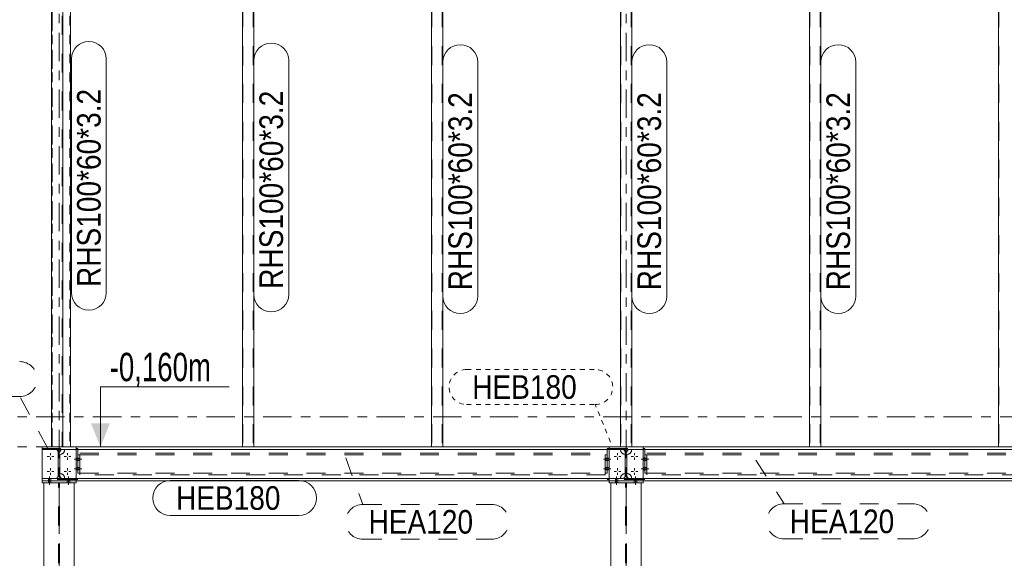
# Model space of a CAD drawing. Header units: millimetres. Extents: x -66 to 775, y -448 to 146.
# Tile 3 of 30: x -3 to 101, y -332 to -275. Entities that reach past the tile are written whole.
import ezdxf

# ---------------------------------------------------------------- set-up
doc = ezdxf.new("R2010")
doc.units = ezdxf.units.MM
for name, pattern in [('XKITLINE00', [0]), ('XKITLINE01', [4, 1, -1, 1, -1]), ('XKITLINE02', [4, 2, -2]), ('XKITLINE03', [6, 3, -1, 1, -1]), ('XKITLINE04', [3, 0.5, -0.5, 0.5, -0.5, 0.5, -0.5])]:
    doc.linetypes.add(name, pattern=pattern)
for name, color, linetype, lineweight in [('Mřížka', 4, 'Continuous', 0), ('Prvek', 2, 'Continuous', 0), ('Text úrovně', 7, 'Continuous', 0), ('Značka prvku', 2, 'Continuous', 0), ('Šroub', 3, 'Continuous', 0)]:
    doc.layers.add(name, color=color, linetype=linetype, lineweight=lineweight)
doc.styles.add('ARIAL', font='arial.ttf')
doc.styles.add('ARIAL_NARROW', font='ARIALN.TTF')

msp = doc.modelspace()

# ---------------------------------------------------------------- hatches: boundary and pattern name
at = {"layer": 'Text úrovně'}
msp.add_hatch(color=7, dxfattribs=at).paths.add_polyline_path([(5.38, -320.1), (4.38, -317.6), (6.38, -317.6)], flags=17)

# ---------------------------------------------------------------- linework, layer by layer
at = {"layer": 'Mřížka', "color": 1, "linetype": 'XKITLINE03', "lineweight": 0}
for p, q in [((1, -393.28), (1, -222.92)), ((61, -393.28), (61, -222.92)), ((-19.41, -316.9), (347.2, -316.9)), ((-19.41, -320.1), (328.05, -320.1))]:
    msp.add_line(p, q, dxfattribs=at)
at = {"layer": 'Prvek', "color": 7, "linetype": 'XKITLINE02', "lineweight": 0}
for p, q in [((20.46, -253.7), (20.46, -320.1)), ((21.54, -253.7), (21.54, -320.1)), ((40.46, -253.7), (40.46, -320.1)), ((41.54, -253.7), (41.54, -320.1)), ((60.46, -253.7), (60.46, -320.1)), ((61.54, -253.7), (61.54, -320.1)), ((80.46, -253.7), (80.46, -320.1)), ((81.54, -253.7), (81.54, -320.1)), ((100.46, -253.7), (100.46, -320.1)), ((0.26, -320.1), (0.26, -254.5)), ((1.34, -254.5), (1.34, -320.1)), ((2.8, -320.1), (-0.8, -320.1)), ((-0.8, -320.1), (-0.8, -320.38)), ((-0.8, -320.26), (2.8, -320.26)), ((-0.8, -323.54), (-0.8, -320.26)), ((-0.8, -320.26), (2.8, -320.26)), ((-0.8, -323.54), (-0.8, -320.26)), ((-0.8, -320.38), (0.61, -320.38)), ((0.2, -320.1), (1.4, -320.1)), ((0.61, -320.38), (0.73, -320.41)), ((0.89, -320.57), (0.91, -320.68)), ((0.91, -323.12), (0.91, -320.68)), ((1.08, -320.38), (0.92, -320.38)), ((0.92, -320.38), (0.92, -323.42)), ((1.08, -323.42), (1.08, -320.38)), ((1.08, -320.68), (1.11, -320.57)), ((1.08, -323.12), (1.08, -320.68)), ((1.09, -320.88), (1.22, -320.87)), ((1.22, -320.87), (1.09, -320.88)), ((1.09, -322.92), (1.09, -320.88)), ((1.27, -320.41), (1.38, -320.38)), ((1.38, -320.38), (2.8, -320.38)), ((1.57, -320.51), (1.59, -320.41)), ((1.59, -320.41), (1.57, -320.51)), ((1.59, -320.38), (2.8, -320.38)), ((1.59, -320.41), (1.59, -320.38)), ((1.59, -320.38), (1.59, -320.41)), ((2.8, -320.38), (2.8, -320.1)), ((2.8, -320.26), (2.8, -323.54)), ((2.8, -320.26), (3, -320.26)), ((2.8, -320.26), (2.8, -323.54)), ((2.8, -320.26), (2.8, -323.54)), ((2.8, -323.42), (2.8, -320.38)), ((3, -320.26), (3, -323.54)), ((3.2, -323.04), (3.2, -320.76)), ((3.2, -320.76), (58.8, -320.76)), ((20.4, -320.1), (21.6, -320.1)), ((40.4, -320.1), (41.6, -320.1)), ((58.8, -323.04), (58.8, -320.76)), ((59, -320.26), (59, -323.54)), ((59, -320.26), (59.2, -320.26)), ((62.8, -320.1), (59.2, -320.1)), ((59.2, -320.1), (59.2, -320.38)), ((59.2, -320.26), (59.2, -323.54)), ((59.2, -320.26), (62.8, -320.26)), ((59.2, -323.54), (59.2, -320.26)), ((59.2, -320.26), (62.8, -320.26)), ((59.2, -323.54), (59.2, -320.26)), ((59.2, -320.38), (60.61, -320.38)), ((59.2, -320.38), (60.41, -320.38)), ((59.2, -323.42), (59.2, -320.38)), ((60.4, -320.1), (61.6, -320.1)), ((60.41, -320.41), (60.41, -320.38)), ((60.41, -320.38), (60.41, -320.41)), ((60.43, -320.51), (60.41, -320.41)), ((60.41, -320.41), (60.43, -320.51)), ((60.61, -320.38), (60.73, -320.41)), ((60.91, -320.88), (60.78, -320.87)), ((60.78, -320.87), (60.91, -320.88)), ((60.89, -320.57), (60.91, -320.68)), ((60.91, -323.12), (60.91, -320.68)), ((60.91, -322.92), (60.91, -320.88)), ((61.08, -320.38), (60.92, -320.38)), ((60.92, -320.38), (60.92, -323.42)), ((61.08, -323.42), (61.08, -320.38)), ((61.08, -320.68), (61.11, -320.57)), ((61.08, -323.12), (61.08, -320.68)), ((61.09, -320.88), (61.22, -320.87)), ((61.22, -320.87), (61.09, -320.88)), ((61.09, -322.92), (61.09, -320.88)), ((61.27, -320.41), (61.38, -320.38)), ((61.38, -320.38), (62.8, -320.38)), ((61.57, -320.51), (61.59, -320.41)), ((61.59, -320.41), (61.57, -320.51)), ((61.59, -320.38), (62.8, -320.38)), ((61.59, -320.41), (61.59, -320.38)), ((61.59, -320.38), (61.59, -320.41)), ((62.8, -320.38), (62.8, -320.1)), ((62.8, -320.26), (62.8, -323.54)), ((62.8, -320.26), (63, -320.26)), ((62.8, -320.26), (62.8, -323.54)), ((62.8, -320.26), (62.8, -323.54)), ((62.8, -323.42), (62.8, -320.38)), ((63, -320.26), (63, -323.54)), ((63.2, -323.04), (63.2, -320.76)), ((63.2, -320.76), (118.8, -320.76)), ((80.4, -320.1), (81.6, -320.1)), ((100.4, -320.1), (101.6, -320.1)), ((3, -320.92), (3, -322.88)), ((3, -320.92), (3.2, -320.92)), ((3.2, -320.92), (58.8, -320.92)), ((3.2, -320.92), (3.2, -322.88)), ((58.8, -320.92), (58.8, -322.88)), ((58.8, -320.92), (59, -320.92)), ((59, -320.92), (59, -322.88)), ((63, -320.92), (63, -322.88)), ((63, -320.92), (63.2, -320.92)), ((63.2, -320.92), (63.2, -322.88)), ((63.2, -320.92), (118.8, -320.92)), ((1.22, -322.94), (1.09, -322.92)), ((1.09, -322.92), (1.22, -322.94)), ((3, -322.88), (3.2, -322.88)), ((3.2, -322.88), (58.8, -322.88)), ((58.8, -322.88), (59, -322.88)), ((60.78, -322.94), (60.91, -322.92)), ((60.91, -322.92), (60.78, -322.94)), ((61.22, -322.94), (61.09, -322.92)), ((61.09, -322.92), (61.22, -322.94)), ((63, -322.88), (63.2, -322.88)), ((63.2, -322.88), (118.8, -322.88)), ((-0.8, -323.12), (-0.8, -323.4)), ((0.61, -323.42), (-0.8, -323.42)), ((-0.8, -323.42), (-0.8, -323.7)), ((2.8, -323.54), (-0.8, -323.54)), ((2.8, -323.54), (-0.8, -323.54)), ((-0.8, -323.7), (2.8, -323.7)), ((-0.8, -323.7), (2.8, -323.7)), ((-0.6, -323.9), (2.6, -323.9)), ((0.73, -323.4), (0.61, -323.42)), ((0.91, -323.12), (0.89, -323.24)), ((0.92, -323.42), (1.08, -323.42)), ((0.94, -356.4), (0.94, -323.9)), ((1.06, -356.4), (1.06, -323.9)), ((1.11, -323.24), (1.08, -323.12)), ((1.38, -323.42), (1.27, -323.4)), ((2.8, -323.42), (1.38, -323.42)), ((1.58, -323.34), (1.57, -323.3)), ((1.57, -323.3), (1.58, -323.34)), ((1.59, -323.42), (1.58, -323.34)), ((1.58, -323.34), (1.59, -323.42)), ((1.59, -323.42), (2.8, -323.42)), ((2.8, -323.7), (2.8, -323.42)), ((2.8, -323.54), (3, -323.54)), ((58.8, -323.04), (3.2, -323.04)), ((59, -323.54), (59.2, -323.54)), ((60.61, -323.42), (59.2, -323.42)), ((59.2, -323.42), (59.2, -323.7)), ((60.41, -323.42), (59.2, -323.42)), ((62.8, -323.54), (59.2, -323.54)), ((62.8, -323.54), (59.2, -323.54)), ((59.2, -323.7), (62.8, -323.7)), ((59.2, -323.7), (62.8, -323.7)), ((59.4, -323.9), (62.6, -323.9)), ((60.41, -323.42), (60.42, -323.34)), ((60.42, -323.34), (60.41, -323.42)), ((60.42, -323.34), (60.43, -323.3)), ((60.43, -323.3), (60.42, -323.34)), ((60.73, -323.4), (60.61, -323.42)), ((60.91, -323.12), (60.89, -323.24)), ((60.92, -323.42), (61.08, -323.42)), ((60.94, -356.4), (60.94, -323.9)), ((61.06, -356.4), (61.06, -323.9)), ((61.11, -323.24), (61.08, -323.12)), ((61.38, -323.42), (61.27, -323.4)), ((61.38, -323.42), (62.8, -323.42)), ((61.58, -323.34), (61.57, -323.3)), ((61.57, -323.3), (61.58, -323.34)), ((61.59, -323.42), (61.58, -323.34)), ((61.58, -323.34), (61.59, -323.42)), ((61.59, -323.42), (62.8, -323.42)), ((62.8, -323.7), (62.8, -323.42)), ((62.8, -323.54), (63, -323.54)), ((118.8, -323.04), (63.2, -323.04))]:
    msp.add_line(p, q, dxfattribs=at)
at = {"layer": 'Prvek', "color": 1, "linetype": 'XKITLINE01', "lineweight": 0}
for p, q in [((0.2, -320.1), (0.2, -254.5)), ((0.26, -254.5), (0.26, -320.1)), ((2.14, -254.5), (2.14, -320.1)), ((2.2, -320.1), (0.2, -320.1))]:
    msp.add_line(p, q, dxfattribs=at)
at = {"layer": 'Prvek', "color": 3, "linetype": 'XKITLINE00', "lineweight": 0}
for p, q in [((0.2, -254.5), (0.2, -320.1)), ((1.4, -320.1), (1.4, -254.5)), ((2.2, -254.5), (2.2, -320.1)), ((20.4, -254.5), (20.4, -320.1)), ((21.6, -254.5), (21.6, -320.1)), ((40.4, -254.5), (40.4, -320.1)), ((41.6, -254.5), (41.6, -320.1)), ((60.4, -254.5), (60.4, -320.1)), ((61.6, -254.5), (61.6, -320.1)), ((80.4, -254.5), (80.4, -320.1)), ((81.6, -254.5), (81.6, -320.1)), ((100.4, -254.5), (100.4, -320.1)), ((-0.8, -320.1), (166.8, -320.1)), ((-0.8, -323.12), (-0.8, -320.1)), ((-0.8, -320.38), (166.8, -320.38)), ((-0.8, -323.42), (-0.8, -323.12)), ((-0.8, -323.7), (-0.8, -323.42)), ((166.8, -323.42), (-0.8, -323.42)), ((166.8, -323.7), (-0.8, -323.7)), ((-0.8, -323.7), (-0.8, -323.9)), ((-0.8, -323.9), (2.8, -323.9)), ((-0.6, -356.4), (-0.6, -323.9)), ((2.6, -323.9), (2.6, -356.4)), ((2.8, -323.7), (2.8, -323.9)), ((59.2, -323.7), (59.2, -323.9)), ((59.2, -323.9), (62.8, -323.9)), ((59.4, -356.4), (59.4, -323.9)), ((62.6, -323.9), (62.6, -356.4)), ((62.8, -323.7), (62.8, -323.9))]:
    msp.add_line(p, q, dxfattribs=at)
at = {"layer": 'Prvek', "color": 7, "linetype": 'XKITLINE02', "lineweight": 0}
for centre, radius, start, end in [((0.61, -320.68), 0.3, 22.5, 67.5), ((1.38, -320.68), 0.3, 112.5, 157.5), ((1.09, -320.38), 0.5, 285, 345), ((1.09, -320.38), 0.5, 285, 345), ((60.91, -320.38), 0.5, 195, 255), ((60.91, -320.38), 0.5, 195, 255), ((60.61, -320.68), 0.3, 22.5, 67.5), ((61.38, -320.68), 0.3, 112.5, 157.5), ((61.09, -320.38), 0.5, 285, 345), ((61.09, -320.38), 0.5, 285, 345), ((1.09, -323.42), 0.5, 15, 75), ((1.09, -323.42), 0.5, 15, 75), ((60.91, -323.42), 0.5, 105, 165), ((60.91, -323.42), 0.5, 105, 165), ((61.09, -323.42), 0.5, 15, 75), ((61.09, -323.42), 0.5, 15, 75), ((0.61, -323.12), 0.3, 292.5, 337.5), ((1.38, -323.12), 0.3, 202.5, 247.5), ((60.61, -323.12), 0.3, 292.5, 337.5), ((61.38, -323.12), 0.3, 202.5, 247.5)]:
    msp.add_arc(centre, radius, start, end, dxfattribs=at)
at = {"layer": 'Text úrovně', "color": 7, "linetype": 'XKITLINE00', "lineweight": 0}
for p, q in [((5.38, -320.1), (5.38, -313.74)), ((5.38, -313.74), (5.76, -313.74)), ((18.99, -313.74), (5.76, -313.74))]:
    msp.add_line(p, q, dxfattribs=at)
at = {"layer": 'Značka prvku', "color": 7, "linetype": 'XKITLINE00', "lineweight": 0}
for p, q in [((2.3, -303.78), (2.3, -279.04)), ((6, -303.78), (6, -279.04)), ((21.6, -303.97), (21.6, -279.23)), ((25.3, -303.97), (25.3, -279.23)), ((41.6, -304.13), (41.6, -279.39)), ((45.3, -304.13), (45.3, -279.39)), ((61.6, -304.13), (61.6, -279.39)), ((65.3, -304.13), (65.3, -279.39)), ((81.6, -304.13), (81.6, -279.39)), ((85.3, -304.13), (85.3, -279.39)), ((12.77, -323.65), (26.38, -323.65)), ((12.77, -327.35), (26.38, -327.35))]:
    msp.add_line(p, q, dxfattribs=at)
at = {"layer": 'Značka prvku', "color": 7, "linetype": 'XKITLINE04', "lineweight": 0}
for p, q in [((44.12, -311.91), (57.74, -311.91)), ((44.12, -315.61), (57.74, -315.61)), ((59.35, -319.58), (57.74, -315.61))]:
    msp.add_line(p, q, dxfattribs=at)
at = {"layer": 'Značka prvku', "color": 7, "linetype": 'XKITLINE02', "lineweight": 0}
for p, q in [((-16.79, -314.77), (-3.17, -314.77)), ((-0.23, -320.19), (-3.17, -314.77)), ((31.34, -321.26), (33.15, -326.17)), ((74.73, -321.5), (77.72, -326.12)), ((33.15, -326.17), (46.77, -326.17)), ((77.72, -326.12), (91.34, -326.12)), ((33.15, -329.87), (46.77, -329.87)), ((77.72, -329.82), (91.34, -329.82))]:
    msp.add_line(p, q, dxfattribs=at)
at = {"layer": 'Značka prvku', "color": 7, "linetype": 'XKITLINE00', "lineweight": 0}
for centre, start, end in [((4.15, -279.04), 360, 180), ((23.45, -279.23), 360, 180), ((43.45, -279.39), 0, 180), ((63.45, -279.39), 0, 180), ((83.45, -279.39), 0, 180), ((4.15, -303.78), 180, 360), ((23.45, -303.97), 180, 360), ((43.45, -304.13), 180, 0), ((63.45, -304.13), 180, 0), ((83.45, -304.13), 180, 0), ((12.77, -325.5), 90, 270), ((26.38, -325.5), 270, 90)]:
    msp.add_arc(centre, 1.85, start, end, dxfattribs=at)
at = {"layer": 'Značka prvku', "color": 7, "linetype": 'XKITLINE02', "lineweight": 0}
for centre, start, end in [((-3.17, -312.92), 270, 90), ((33.15, -328.02), 90, 270), ((46.77, -328.02), 270, 90), ((77.72, -327.97), 90, 270), ((91.34, -327.97), 270, 90)]:
    msp.add_arc(centre, 1.85, start, end, dxfattribs=at)
at = {"layer": 'Značka prvku', "color": 7, "linetype": 'XKITLINE04', "lineweight": 0}
for centre, start, end in [((44.12, -313.76), 90, 270), ((57.74, -313.76), 270, 90)]:
    msp.add_arc(centre, 1.85, start, end, dxfattribs=at)
at = {"layer": 'Šroub', "color": 7, "linetype": 'XKITLINE00', "lineweight": 0}
for p, q in [((0.1, -320.74), (0.1, -320.98)), ((1.9, -320.74), (1.9, -320.98)), ((60.1, -320.74), (60.1, -320.98)), ((61.9, -320.74), (61.9, -320.98)), ((-0.26, -321.1), (-0.02, -321.1)), ((0.1, -321.46), (0.1, -321.23)), ((0.46, -321.1), (0.22, -321.1)), ((1.54, -321.1), (1.78, -321.1)), ((1.9, -321.46), (1.9, -321.23)), ((2.26, -321.1), (2.02, -321.1)), ((59.74, -321.1), (59.98, -321.1)), ((60.1, -321.46), (60.1, -321.23)), ((60.46, -321.1), (60.22, -321.1)), ((61.54, -321.1), (61.78, -321.1)), ((61.9, -321.46), (61.9, -321.23)), ((62.26, -321.1), (62.02, -321.1)), ((-0.26, -322.7), (-0.02, -322.7)), ((0.1, -322.34), (0.1, -322.58)), ((0.1, -323.06), (0.1, -322.83)), ((0.46, -322.7), (0.22, -322.7)), ((1.54, -322.7), (1.78, -322.7)), ((1.9, -322.34), (1.9, -322.58)), ((1.9, -323.06), (1.9, -322.83)), ((2.26, -322.7), (2.02, -322.7)), ((59.74, -322.7), (59.98, -322.7)), ((60.1, -322.34), (60.1, -322.58)), ((60.1, -323.06), (60.1, -322.83)), ((60.46, -322.7), (60.22, -322.7)), ((61.54, -322.7), (61.78, -322.7)), ((61.9, -322.34), (61.9, -322.58)), ((61.9, -323.06), (61.9, -322.83)), ((62.26, -322.7), (62.02, -322.7))]:
    msp.add_line(p, q, dxfattribs=at)
at = {"layer": 'Šroub', "color": 7, "linetype": 'XKITLINE02', "lineweight": 0}
for p, q in [((2.6, -321.4), (3.4, -321.4)), ((2.6, -321.4), (3.4, -321.4)), ((2.8, -321.27), (3, -321.27)), ((2.8, -321.27), (3, -321.27)), ((2.8, -321.53), (3, -321.53)), ((2.8, -321.53), (3, -321.53)), ((3, -321.27), (3.2, -321.27)), ((3, -321.27), (3.2, -321.27)), ((3, -321.53), (3.2, -321.53)), ((3, -321.53), (3.2, -321.53)), ((59.4, -321.4), (58.6, -321.4)), ((59.4, -321.4), (58.6, -321.4)), ((59, -321.27), (58.8, -321.27)), ((59, -321.27), (58.8, -321.27)), ((59, -321.53), (58.8, -321.53)), ((59, -321.53), (58.8, -321.53)), ((59.2, -321.27), (59, -321.27)), ((59.2, -321.27), (59, -321.27)), ((59.2, -321.53), (59, -321.53)), ((59.2, -321.53), (59, -321.53)), ((62.6, -321.4), (63.4, -321.4)), ((62.6, -321.4), (63.4, -321.4)), ((62.8, -321.27), (63, -321.27)), ((62.8, -321.27), (63, -321.27)), ((62.8, -321.53), (63, -321.53)), ((62.8, -321.53), (63, -321.53)), ((63, -321.27), (63.2, -321.27)), ((63, -321.27), (63.2, -321.27)), ((63, -321.53), (63.2, -321.53)), ((63, -321.53), (63.2, -321.53)), ((2.6, -322.4), (3.4, -322.4)), ((2.6, -322.4), (3.4, -322.4)), ((2.8, -322.27), (3, -322.27)), ((2.8, -322.27), (3, -322.27)), ((2.8, -322.53), (3, -322.53)), ((2.8, -322.53), (3, -322.53)), ((3, -322.27), (3.2, -322.27)), ((3, -322.27), (3.2, -322.27)), ((3, -322.53), (3.2, -322.53)), ((3, -322.53), (3.2, -322.53)), ((59.4, -322.4), (58.6, -322.4)), ((59.4, -322.4), (58.6, -322.4)), ((59, -322.27), (58.8, -322.27)), ((59, -322.27), (58.8, -322.27)), ((59, -322.53), (58.8, -322.53)), ((59, -322.53), (58.8, -322.53)), ((59.2, -322.27), (59, -322.27)), ((59.2, -322.27), (59, -322.27)), ((59.2, -322.53), (59, -322.53)), ((59.2, -322.53), (59, -322.53)), ((62.6, -322.4), (63.4, -322.4)), ((62.6, -322.4), (63.4, -322.4)), ((62.8, -322.27), (63, -322.27)), ((62.8, -322.27), (63, -322.27)), ((62.8, -322.53), (63, -322.53)), ((62.8, -322.53), (63, -322.53)), ((63, -322.27), (63.2, -322.27)), ((63, -322.27), (63.2, -322.27)), ((63, -322.53), (63.2, -322.53)), ((63, -322.53), (63.2, -322.53)), ((-0.13, -323.42), (-0.13, -323.7)), ((-0.13, -323.42), (-0.13, -323.7)), ((-0.13, -323.7), (-0.13, -323.9)), ((-0.13, -323.7), (-0.13, -323.9)), ((0, -323.21), (0, -324.11)), ((0, -323.21), (0, -324.11)), ((0.13, -323.42), (0.13, -323.7)), ((0.13, -323.42), (0.13, -323.7)), ((0.13, -323.7), (0.13, -323.9)), ((0.13, -323.7), (0.13, -323.9)), ((1.87, -323.42), (1.87, -323.7)), ((1.87, -323.42), (1.87, -323.7)), ((1.87, -323.7), (1.87, -323.9)), ((1.87, -323.7), (1.87, -323.9)), ((2, -323.21), (2, -324.11)), ((2, -323.21), (2, -324.11)), ((2.13, -323.42), (2.13, -323.7)), ((2.13, -323.42), (2.13, -323.7)), ((2.13, -323.7), (2.13, -323.9)), ((2.13, -323.7), (2.13, -323.9)), ((59.87, -323.42), (59.87, -323.7)), ((59.87, -323.42), (59.87, -323.7)), ((59.87, -323.7), (59.87, -323.9)), ((59.87, -323.7), (59.87, -323.9)), ((60, -323.21), (60, -324.11)), ((60, -323.21), (60, -324.11)), ((60.13, -323.42), (60.13, -323.7)), ((60.13, -323.42), (60.13, -323.7)), ((60.13, -323.7), (60.13, -323.9)), ((60.13, -323.7), (60.13, -323.9)), ((61.87, -323.42), (61.87, -323.7)), ((61.87, -323.42), (61.87, -323.7)), ((61.87, -323.7), (61.87, -323.9)), ((61.87, -323.7), (61.87, -323.9)), ((62, -323.21), (62, -324.11)), ((62, -323.21), (62, -324.11)), ((62.13, -323.42), (62.13, -323.7)), ((62.13, -323.42), (62.13, -323.7)), ((62.13, -323.7), (62.13, -323.9)), ((62.13, -323.7), (62.13, -323.9))]:
    msp.add_line(p, q, dxfattribs=at)

# ---------------------------------------------------------------- texts
at = {"layer": 'Text úrovně', "color": 3, "style": 'ARIAL_NARROW', "width": 0.85}
msp.add_text('-0,160m', height=3, dxfattribs=at).set_placement((6.36, -313.14))
at = {"layer": 'Značka prvku', "color": 3, "style": 'ARIAL', "width": 0.85}
for p in [(5.4, -303.18), (24.7, -303.37), (44.7, -303.53), (64.7, -303.53), (84.7, -303.53)]:
    msp.add_text('RHS100*60*3.2', height=2.5, rotation=90.0002, dxfattribs=at).set_placement(p)
for s, p in [('HEB180', (44.72, -315.01)), ('HEB180', (13.37, -326.75)), ('HEA120', (33.75, -329.27)), ('HEA120', (78.32, -329.22))]:
    msp.add_text(s, height=2.5, dxfattribs=at).set_placement(p)

doc.saveas('drawing.dxf')
